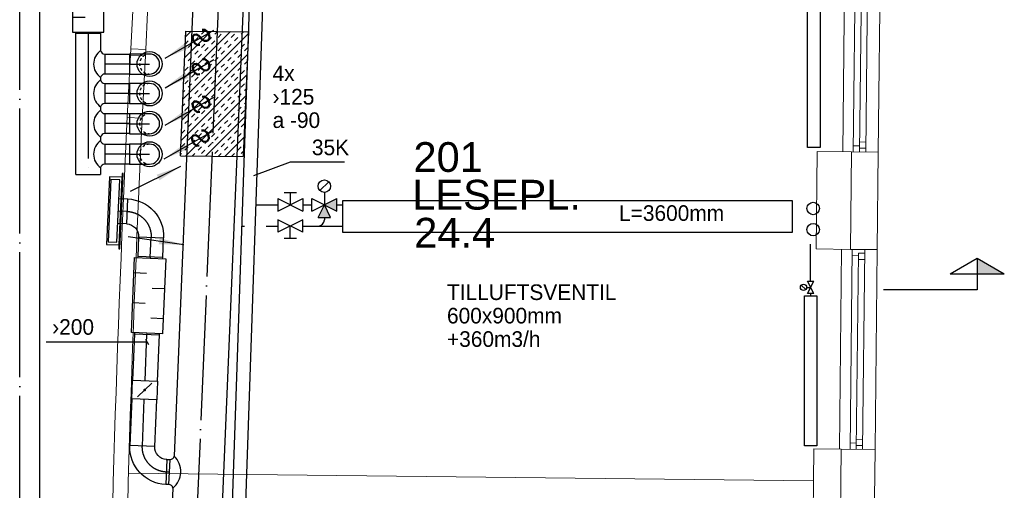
# Model space of a CAD drawing. Header units: millimetres. Extents: x 0 to 83478, y 0 to 53008.
# Tile 77 of 83: x 56829 to 64709, y 35434 to 39202. Entities that reach past the tile are written whole.
import ezdxf
from ezdxf.enums import TextEntityAlignment as Align

# ---------------------------------------------------------------- set-up
doc = ezdxf.new("R2010")
doc.units = ezdxf.units.MM
doc.header["$LTSCALE"] = 50
doc.header["$MEASUREMENT"] = 0
doc.header["$PDMODE"] = 1
for name, pattern in [('2V-CENT', [23, 20, -1.5, 0, -1.5]), ('V-GOMD', [0.8, 0.4, -0.4]), ('V-KU', [2, 1, 1]), ('V-V', [2, 1, 1])]:
    doc.linetypes.add(name, pattern=pattern)
doc.layers.get('0').update_dxf_attribs({"linetype": 'CONTINUOUS'})
for name, color, linetype in [('20602A200D001$0$832 Rominfo', 7, 'CONTINUOUS'), ('20602A200D001$0$A12-HEL1', 7, 'CONTINUOUS'), ('20602A200D001$0$A12-HEL3', 7, 'CONTINUOUS'), ('20602A200D001$0$A12-HEL4', 7, 'CONTINUOUS'), ('20602A200D001$0$A23-HEL1', 7, 'CONTINUOUS'), ('20602A200D001$0$A24-HEL1', 7, 'CONTINUOUS'), ('20602A200D001$0$A24-HEL2', 7, 'CONTINUOUS'), ('V060-', 3, 'CONTINUOUS'), ('V061-', 1, 'CONTINUOUS'), ('V070-', 3, 'CONTINUOUS'), ('V071-', 1, 'CONTINUOUS'), ('V080-', 3, 'CONTINUOUS'), ('V100-', 6, 'CONTINUOUS'), ('V110', 1, 'CONTINUOUS'), ('V110-', 6, 'CONTINUOUS'), ('V111', 3, 'CONTINUOUS'), ('V111-', 1, 'CONTINUOUS')]:
    doc.layers.add(name, color=color, linetype=linetype)
doc.styles.add('20602A200D001$0$Arial', font='arial.ttf', dxfattribs={"height": 238.125})
doc.styles.add('FISO', font='fiso')
doc.styles.add('ISO', font='ISO')
doc.styles.add('SIMPLEX', font='SIMPLEX')

# ---------------------------------------------------------------- blocks, each defined once
blk = doc.blocks.new('VUN')
at = {"color": 0}
blk.add_circle((0, 0), 0.5, dxfattribs=at)
blk = doc.blocks.new('LD_P')
for p, q in [((-0.5, 0.5), (-0.5, -0.5)), ((0.5, 0.5), (-0.5, 0.5)), ((0.5, -0.5), (0.5, 0.5)), ((-0.5, -0.5), (0.5, -0.5))]:
    blk.add_line(p, q)
at = {"color": 1}
for p, q in [((-0.3, 0.5), (-0.3, 0.1)), ((0.1, 0.5), (0.1, 0.1)), ((-0.1, -0.5), (-0.1, -0.1)), ((0.3, -0.5), (0.3, -0.1))]:
    blk.add_line(p, q, dxfattribs=at)
blk = doc.blocks.new('KSP_P', base_point=(16239.5, 22597.5))
at = {"color": 0, "linetype": 'ByBlock'}
for p, q in [((16240, 22598), (16239, 22598)), ((16239, 22598), (16239, 22597)), ((16240, 22597), (16240, 22598)), ((16239, 22597), (16240, 22597))]:
    blk.add_line(p, q, dxfattribs=at)
blk = doc.blocks.new('2SP_P', base_point=(16239.5, 22597.5))
for p in [(16239, 22597.5), (16240, 22597.5)]:
    blk.add_point(p)
at = {"color": 0, "linetype": 'ByBlock'}
blk.add_blockref('KSP_P', (16239.5, 22597.5), dxfattribs=at)
at = {"style": 'SIMPLEX', "flags": 3}
blk.add_attdef('0', (16239.5, 22597.5), '', height=1, dxfattribs=at)
blk = doc.blocks.new('CBOJ90_PB', base_point=(86107, 31352))
at = {"color": 0, "linetype": 'ByBlock'}
blk.add_arc((86106, 31353), 1, 270, 360, dxfattribs=at)
blk = doc.blocks.new('KBOJ90_PB', base_point=(86107, 31352))
at = {"color": 0, "linetype": 'ByBlock'}
for p, q in [((86106.5, 31353), (86107.5, 31353)), ((86106, 31352.5), (86106, 31351.5))]:
    blk.add_line(p, q, dxfattribs=at)
for radius in [1.5, 0.5]:
    blk.add_arc((86106, 31353), radius, 270, 360, dxfattribs=at)
blk = doc.blocks.new('3BOJ90_PB', base_point=(86107, 31352))
for p in [(86107, 31353), (86106, 31352)]:
    blk.add_point(p)
at = {"color": 1, "linetype": '2V-CENT'}
blk.add_blockref('CBOJ90_PB', (86107, 31352), dxfattribs=at)
at = {"color": 0, "linetype": 'ByBlock'}
blk.add_blockref('KBOJ90_PB', (86107, 31352), dxfattribs=at)
at = {"style": 'ISO', "flags": 3}
blk.add_attdef('0', (86107, 31352), '', height=1, dxfattribs=at)
blk = doc.blocks.new('SPJALL', base_point=(16229, 22594))
at = {"color": 1}
blk.add_line((16228.625, 22593.625), (16229.375, 22594.375), dxfattribs=at)
at = {"color": 1, "const_width": 0.075}
blk.add_lwpolyline([(16229, 22594.0375, -1), (16229, 22593.9625, -1), (16229, 22594.0375, -1)], format="xyb", dxfattribs=at)
blk = doc.blocks.new('C3A', base_point=(16246, 22590.5))
at = {"color": 0, "linetype": 'ByBlock'}
blk.add_line((16247, 22590.5), (16246, 22590.5), dxfattribs=at)
blk = doc.blocks.new('K3A', base_point=(16246, 22590.5))
at = {"color": 0, "linetype": 'ByBlock'}
for p, q in [((16246, 22591), (16247, 22591)), ((16247, 22591), (16247, 22590)), ((16247, 22590), (16246, 22590))]:
    blk.add_line(p, q, dxfattribs=at)
blk = doc.blocks.new('33A', base_point=(16246, 22590.5))
blk.add_point((16247, 22590.5))
at = {"color": 0, "linetype": 'ByBlock'}
blk.add_blockref('K3A', (16246, 22590.5), dxfattribs=at)
at = {"color": 1, "linetype": '2V-CENT'}
blk.add_blockref('C3A', (16246, 22590.5), dxfattribs=at)
at = {"style": 'SIMPLEX', "flags": 3}
blk.add_attdef('0', (16246, 22590.5), '', height=1, dxfattribs=at)
blk = doc.blocks.new('V420', base_point=(455, 404.5))
blk.add_line((455, 404.5), (464, 404.5))
blk.add_solid([(455, 404.5), (459, 405), (459, 404)])
blk = doc.blocks.new('V421', base_point=(455.5, 404.5))
at = {"rotation": 180}
blk.add_blockref('V420', (464.5, 404.5), dxfattribs=at)
blk = doc.blocks.new('_SNITT2')
for p, q in [((-4.33, 2.5), (0, 5)), ((0, 5), (4.33, 2.5)), ((0, 5), (0, 0)), ((-4.33, 2.5), (4.33, 2.5)), ((0, 0), (15, 0))]:
    blk.add_line(p, q)
for points in [[(-4.33, 2.5), (0, 5), (-4.33, 2.5)], [(-4.33, 2.5), (0, 5), (0, 2.5)]]:
    blk.add_solid(points)
blk = doc.blocks.new('CIRC_P', base_point=(16254, 22587))
blk.add_circle((16254, 22587), 0.5)
blk = doc.blocks.new('K1A', base_point=(16237, 22591.5))
at = {"color": 0, "linetype": 'ByBlock'}
blk.add_line((16237, 22592), (16237, 22591), dxfattribs=at)
blk = doc.blocks.new('21A', base_point=(16237, 22591.5))
blk.add_point((16237, 22591.5))
at = {"color": 0, "linetype": 'ByBlock'}
blk.add_blockref('K1A', (16237, 22591.5), dxfattribs=at)
at = {"style": 'SIMPLEX', "flags": 3}
blk.add_attdef('0', (16237, 22591.5), '', height=1, dxfattribs=at)
blk = doc.blocks.new('V422', base_point=(16230, 22585))
blk.add_blockref('V420', (16230, 22585))
at = {"style": 'SIMPLEX'}
blk.add_text('s', height=4, rotation=90, dxfattribs=at).set_placement((16238, 22585), align=Align.CENTER)
blk = doc.blocks.new('CBOJ90_NB', base_point=(86107.402, 31352.24))
at = {"color": 0, "linetype": 'ByBlock'}
blk.add_line((86106.402, 31352.24), (86107.402, 31352.24), dxfattribs=at)
blk = doc.blocks.new('*X160')
at = {"color": 0}
for p, q in [((58135.9, 38566.7), (58658.2, 39089)), ((58142.9, 38732.8), (58516.2, 39106.2)), ((58149.8, 38898.8), (58359.1, 39108.1)), ((58156.8, 39064.9), (58201.9, 39110)), ((58283.3, 39085.3), (58306.7, 39108.7)), ((58389.3, 39085.3), (58411.5, 39107.4)), ((58601.5, 39085.3), (58621, 39104.9)), ((58154.4, 39009.5), (58177.2, 39032.3)), ((58203.7, 39058.8), (58230.2, 39085.3)), ((58230.2, 39032.3), (58256.8, 39058.8)), ((58336.3, 39032.3), (58362.8, 39058.8)), ((58362.8, 39005.8), (58389.3, 39032.3)), ((58415.9, 39058.8), (58442.4, 39085.3)), ((58468.9, 39005.8), (58495.4, 39032.3)), ((58521.9, 39058.8), (58548.4, 39085.3)), ((58548.4, 39032.3), (58575, 39058.8)), ((58654.5, 39032.3), (58655.9, 39033.7)), ((58177.2, 38979.3), (58203.7, 39005.8)), ((58230.2, 38926.2), (58256.8, 38952.7)), ((58283.3, 38979.3), (58309.8, 39005.8)), ((58309.8, 38952.7), (58336.3, 38979.3)), ((58415.9, 38952.7), (58442.4, 38979.3)), ((58442.4, 38926.2), (58468.9, 38952.7)), ((58495.4, 38979.3), (58521.9, 39005.8)), ((58548.4, 38926.2), (58575, 38952.7)), ((58601.5, 38979.3), (58628, 39005.8)), ((58628, 38952.7), (58653.6, 38978.3)), ((58129, 38400.7), (58651.3, 38923)), ((58177.2, 38873.2), (58203.7, 38899.7)), ((58203.7, 38846.7), (58230.2, 38873.2)), ((58256.8, 38899.7), (58283.3, 38926.2)), ((58309.8, 38846.7), (58336.3, 38873.2)), ((58362.8, 38899.7), (58389.3, 38926.2)), ((58389.3, 38873.2), (58415.9, 38899.7)), ((58495.4, 38873.2), (58521.9, 38899.7)), ((58521.9, 38846.7), (58548.4, 38873.2)), ((58575, 38899.7), (58601.5, 38926.2)), ((58628, 38846.7), (58648.9, 38867.6)), ((58147.5, 38843.5), (58150.7, 38846.7)), ((58150.7, 38793.6), (58177.2, 38820.2)), ((58256.8, 38793.6), (58283.3, 38820.2)), ((58283.3, 38767.1), (58309.8, 38793.6)), ((58336.3, 38820.2), (58362.8, 38846.7)), ((58389.3, 38767.1), (58415.9, 38793.6)), ((58442.4, 38820.2), (58468.9, 38846.7)), ((58468.9, 38793.6), (58495.4, 38820.2)), ((58575, 38793.6), (58601.5, 38820.2)), ((58601.5, 38767.1), (58628, 38793.6)), ((58122, 38234.6), (58644.3, 38756.9)), ((58150.7, 38687.6), (58177.2, 38714.1)), ((58203.7, 38740.6), (58230.2, 38767.1)), ((58230.2, 38714.1), (58256.8, 38740.6)), ((58336.3, 38714.1), (58362.8, 38740.6)), ((58362.8, 38687.6), (58389.3, 38714.1)), ((58415.9, 38740.6), (58442.4, 38767.1)), ((58468.9, 38687.6), (58495.4, 38714.1)), ((58521.9, 38740.6), (58548.4, 38767.1)), ((58548.4, 38714.1), (58575, 38740.6)), ((58138.2, 38622.1), (58150.7, 38634.5)), ((58177.2, 38661.1), (58203.7, 38687.6)), ((58230.2, 38608), (58256.8, 38634.5)), ((58283.3, 38661.1), (58309.8, 38687.6)), ((58309.8, 38634.5), (58336.3, 38661.1)), ((58415.9, 38634.5), (58442.4, 38661.1)), ((58442.4, 38608), (58468.9, 38634.5)), ((58495.4, 38661.1), (58521.9, 38687.6)), ((58548.4, 38608), (58575, 38634.5)), ((58601.5, 38661.1), (58628, 38687.6)), ((58628, 38634.5), (58639.7, 38646.2)), ((58158.4, 38111.9), (58637.4, 38590.9)), ((58177.2, 38555), (58203.7, 38581.5)), ((58203.7, 38528.5), (58230.2, 38555)), ((58256.8, 38581.5), (58283.3, 38608)), ((58309.8, 38528.5), (58336.3, 38555)), ((58362.8, 38581.5), (58389.3, 38608)), ((58389.3, 38555), (58415.9, 38581.5)), ((58495.4, 38555), (58521.9, 38581.5)), ((58521.9, 38528.5), (58548.4, 38555)), ((58575, 38581.5), (58601.5, 38608)), ((58628, 38528.5), (58635, 38535.5)), ((58133.6, 38511.4), (58150.7, 38528.5)), ((58150.7, 38475.4), (58177.2, 38502)), ((58256.8, 38475.4), (58283.3, 38502)), ((58283.3, 38448.9), (58309.8, 38475.4)), ((58336.3, 38502), (58362.8, 38528.5)), ((58389.3, 38448.9), (58415.9, 38475.4)), ((58442.4, 38502), (58468.9, 38528.5)), ((58468.9, 38475.4), (58495.4, 38502)), ((58575, 38475.4), (58601.5, 38502)), ((58601.5, 38448.9), (58628, 38475.4)), ((58150.7, 38369.4), (58177.2, 38395.9)), ((58203.7, 38422.4), (58230.2, 38448.9)), ((58230.2, 38395.9), (58256.8, 38422.4)), ((58315.6, 38110), (58630.4, 38424.8)), ((58336.3, 38395.9), (58362.8, 38422.4)), ((58362.8, 38369.4), (58389.3, 38395.9)), ((58415.9, 38422.4), (58442.4, 38448.9)), ((58468.9, 38369.4), (58495.4, 38395.9)), ((58521.9, 38422.4), (58548.4, 38448.9)), ((58548.4, 38395.9), (58575, 38422.4)), ((58124.3, 38290), (58150.7, 38316.3)), ((58177.2, 38342.9), (58203.7, 38369.4)), ((58230.2, 38289.8), (58256.8, 38316.3)), ((58283.3, 38342.9), (58309.8, 38369.4)), ((58309.8, 38316.3), (58336.3, 38342.9)), ((58415.9, 38316.3), (58442.4, 38342.9)), ((58442.4, 38289.8), (58468.9, 38316.3)), ((58495.4, 38342.9), (58521.9, 38369.4)), ((58548.4, 38289.8), (58575, 38316.3)), ((58601.5, 38342.9), (58628, 38369.4)), ((58177.2, 38236.8), (58203.7, 38263.3)), ((58203.7, 38210.3), (58230.2, 38236.8)), ((58256.8, 38263.3), (58283.3, 38289.8)), ((58309.8, 38210.3), (58336.3, 38236.8)), ((58362.8, 38263.3), (58389.3, 38289.8)), ((58389.3, 38236.8), (58415.9, 38263.3)), ((58472.7, 38108.1), (58623.5, 38258.8)), ((58495.4, 38236.8), (58521.9, 38263.3)), ((58521.9, 38210.3), (58548.4, 38236.8)), ((58575, 38263.3), (58601.5, 38289.8)), ((58124.2, 38183.8), (58150.7, 38210.3)), ((58150.7, 38157.2), (58177.2, 38183.8)), ((58256.8, 38157.2), (58283.3, 38183.8)), ((58283.3, 38130.7), (58309.8, 38157.2)), ((58336.3, 38183.8), (58362.8, 38210.3)), ((58389.3, 38130.7), (58415.9, 38157.2)), ((58442.4, 38183.8), (58468.9, 38210.3)), ((58468.9, 38157.2), (58495.4, 38183.8)), ((58575, 38157.2), (58601.5, 38183.8)), ((58601.5, 38130.7), (58618.8, 38148.1)), ((58117.4, 38123.9), (58124.2, 38130.7)), ((58210.8, 38111.3), (58230.2, 38130.7)), ((58420.3, 38108.7), (58442.4, 38130.7)), ((58525.1, 38107.4), (58548.4, 38130.7))]:
    blk.add_line(p, q, dxfattribs=at)
blk = doc.blocks.new('20602A200D001')
at = {"layer": '20602A200D001$0$A12-HEL1', "linetype": 'Continuous', "lineweight": 0}
for points in [[(78996.5, 37471.6), (78979.1, 35871.7)], [(79281.5, 37468.5), (79264.1, 35868.6)], [(78970.6, 35091.8), (78953.1, 33491.9)], [(79255.6, 35088.7), (79238.1, 33488.8)]]:
    blk.add_lwpolyline(points, dxfattribs=at)
at = {"layer": '20602A200D001$0$A12-HEL3', "linetype": 'Continuous', "lineweight": 0}
for points in [[(78765.6, 35094), (78774.1, 35874)], [(79049.1, 35871), (78774.1, 35874)], [(79040.6, 35091), (78765.6, 35094)], [(78739.6, 32714.2), (78748.1, 33494.1)], [(78968.1, 33491.7), (78748.1, 33494.1)]]:
    blk.add_lwpolyline(points, dxfattribs=at)
at = {"layer": '20602A200D001$0$A12-HEL4', "linetype": 'Continuous', "lineweight": 0}
for points in [[(79040.6, 35091), (79049.1, 35871)], [(79264.1, 35868.6), (79049.1, 35871)], [(79255.6, 35088.7), (79264.1, 35868.6)], [(79255.6, 35088.7), (79040.6, 35091)], [(78959.6, 32711.8), (78968.1, 33491.7)], [(79238.1, 33488.8), (78968.1, 33491.7)], [(79229.6, 32708.8), (79238.1, 33488.8)]]:
    blk.add_lwpolyline(points, dxfattribs=at)
at = {"layer": '20602A200D001$0$A23-HEL1', "linetype": 'Continuous', "lineweight": 0}
for points in [[(79081.5, 37470.7), (79064.1, 35870.8)], [(79131.2, 37440.2), (79114.1, 35870.3)], [(79181.5, 37469.6), (79164.1, 35869.7)], [(79114.9, 35950.3), (79164.9, 35949.7)], [(79064.6, 35920.8), (79114.6, 35920.3)], [(79114.4, 35900.3), (79164.4, 35899.7)], [(79055.6, 35090.9), (79038.1, 33491)], [(79155.6, 35089.8), (79138.1, 33489.9)], [(79055, 35040.9), (79105, 35040.3)], [(79105.2, 35060.3), (79088.1, 33490.4)], [(79104.7, 35010.3), (79154.7, 35009.8)], [(79105.2, 35060.3), (79155.2, 35059.8)], [(79038.7, 33540.9), (79088.7, 33540.4)], [(79088.4, 33520.4), (79138.4, 33519.9)], [(79089, 33570.4), (79139, 33569.9)]]:
    blk.add_lwpolyline(points, dxfattribs=at)
at = {"layer": '20602A200D001$0$A24-HEL1', "linetype": 'Continuous', "lineweight": 0}
for points in [[(73281.1, 36696.4), (73251, 36097.2)], [(73398.4, 36640.5), (73278.6, 36646.5)], [(73400.9, 36690.4), (73370.8, 36091.1)], [(73373.3, 36141.1), (73253.5, 36147.1)]]:
    blk.add_lwpolyline(points, dxfattribs=at)
at = {"layer": '20602A200D001$0$A24-HEL2', "lineweight": 0}
for p, q in [((73281.1, 36696.7), (73303.3, 37111.2)), ((73400.9, 36690.4), (73415.9, 36990))]:
    blk.add_line(p, q, dxfattribs=at)
at = {"layer": '20602A200D001$0$A24-HEL2', "linetype": 'Continuous', "lineweight": 0}
for points in [[(73400.9, 36690.4), (73281.1, 36696.7)], [(73370.8, 36091.1), (73251, 36096.9)], [(78745.4, 33239.1), (73263.6, 33298.9)]]:
    blk.add_lwpolyline(points, dxfattribs=at)
for centre, radius, start, end in [((217522, 29155.2), 144438, 177.245297, 179.520956), ((217518.3, 29155.4), 144314.2, 177.245296, 179.521014)]:
    blk.add_arc(centre, radius, start, end, dxfattribs=at)
at = {"layer": '20602A200D001$0$832 Rominfo', "linetype": 'Continuous', "style": '20602A200D001$0$Arial'}
for s, p in [('201', (75544, 35711)), ('LESEPL.', (75534.6, 35409.4)), ('24.4', (75549.9, 35105.1))]:
    blk.add_text(s, height=238.12, dxfattribs=at).set_placement(p)

msp = doc.modelspace()

# ---------------------------------------------------------------- linework, layer by layer
at = {"layer": 'V060-', "linetype": 'Continuous'}
for p, q in [((58066.33, 35708.12), (58313.07, 41604.01)), ((58712.37, 41578.91), (58435.58, 34965)), ((56986.11, 39394.82, 216), (56986.11, 34040.34, 216)), ((57276.63, 37962.02), (57276.63, 39091.13)), ((57476.63, 39091.13), (57476.63, 38954.64)), ((57509.53, 38926.74), (57708.74, 38926.74)), ((57476.63, 38738.85), (57476.63, 38719.04)), ((57708.74, 38766.74), (57509.53, 38766.74)), ((57509.53, 38691.14), (57708.74, 38691.14)), ((57476.63, 38503.25), (57476.63, 38477.24)), ((57708.74, 38531.14), (57509.53, 38531.14)), ((57509.53, 38449.35), (57708.74, 38449.35)), ((57476.63, 38261.45), (57476.63, 38232.9)), ((57708.74, 38289.35), (57509.53, 38289.35)), ((57509.53, 38205), (57708.74, 38205)), ((57476.63, 38017.11), (57476.63, 37962.02)), ((57708.74, 38045), (57509.53, 38045)), ((57622.38, 37769.93), (57693.28, 37766.89)), ((57684.7, 37567.07), (57613.8, 37570.12)), ((57779.67, 37462.5), (57773.17, 37305.92)), ((57972.99, 37297.62), (57979.5, 37454.2)), ((57747.42, 36686.46), (57732.04, 36316.52)), ((57931.87, 36308.21), (57947.25, 36678.15)), ((57725.82, 36166.65), (57710.25, 35792.23)), ((57910.08, 35783.92), (57925.64, 36158.34)), ((58001.72, 35680.61), (58033.04, 35680.61)), ((58022.68, 35480.61), (58001.72, 35480.61)), ((58048.16, 35274.03), (58055.64, 35452.77))]:
    msp.add_line(p, q, dxfattribs=at)
at = {"layer": 'V060-', "color": 1, "linetype": '2V-CENT'}
for p, q in [((58512.72, 41591.46), (58235.75, 34973.38)), ((56828.61, 34040.34, 216), (56828.61, 39394.82, 216)), ((57376.63, 39091.13), (57376.63, 37962.02)), ((57708.74, 38846.74), (57509.53, 38846.74)), ((57708.74, 38611.14), (57509.53, 38611.14)), ((57708.74, 38369.35), (57509.53, 38369.35)), ((57708.74, 38125), (57509.53, 38125)), ((57688.99, 37666.98), (57618.09, 37670.02)), ((57873.08, 37301.77), (57879.59, 37458.35)), ((57831.96, 36312.36), (57847.33, 36682.3)), ((57810.17, 35788.08), (57825.73, 36162.49)), ((58022.68, 35580.61), (58001.72, 35580.61))]:
    msp.add_line(p, q, dxfattribs=at)
at = {"layer": 'V060-', "color": 1, "linetype": 'Continuous'}
for p, q in [((58116.9, 38112.42), (58158.67, 39110.54)), ((58658.86, 39104.4), (58617.08, 38106.28))]:
    msp.add_line(p, q, dxfattribs=at)
at = {"layer": 'V060-', "color": 1}
for p, q in [((58158.67, 39110.54), (58658.86, 39104.4)), ((58116.9, 38112.42), (58617.08, 38106.28))]:
    msp.add_line(p, q, dxfattribs=at)
at = {"layer": 'V060-'}
for p, q in [((57509.53, 38926.74), (57509.53, 38766.74)), ((57509.53, 38691.14), (57509.53, 38531.14)), ((57509.53, 38449.35), (57509.53, 38289.35)), ((57509.53, 38205), (57509.53, 38045)), ((58022.68, 35480.61), (58033.04, 35680.61))]:
    msp.add_line(p, q, dxfattribs=at)
at = {"layer": 'V060-', "color": 3, "linetype": 'ByBlock'}
for p, q in [((57868.03, 38926.5), (57708.03, 38926.5)), ((57708.03, 38926.5), (57708.03, 38766.5)), ((57708.03, 38766.5), (57868.03, 38766.5)), ((57708.03, 38690.9), (57708.03, 38530.9)), ((57868.03, 38690.9), (57708.03, 38690.9)), ((57708.03, 38530.9), (57868.03, 38530.9)), ((57708.03, 38449.11), (57708.03, 38289.11)), ((57868.03, 38449.11), (57708.03, 38449.11)), ((57708.03, 38289.11), (57868.03, 38289.11)), ((57708.03, 38204.76), (57708.03, 38044.76)), ((57868.03, 38204.76), (57708.03, 38204.76)), ((57708.03, 38044.76), (57868.03, 38044.76))]:
    msp.add_line(p, q, dxfattribs=at)
at = {"layer": 'V060-'}
for centre, radius, start, end in [((57550.42, 38846.74), 130.71, 124.367445, 235.632555), ((57510.03, 38960.68), 33.94, 190.250733, 269.163009), ((57550.42, 38611.14), 130.71, 124.367445, 235.632555), ((57510.03, 38732.81), 33.94, 90.836991, 169.749267), ((57510.03, 38725.08), 33.94, 190.250733, 269.163009), ((57550.42, 38369.35), 130.71, 124.367445, 235.632555), ((57510.03, 38497.21), 33.94, 90.836991, 169.749267), ((57510.03, 38483.28), 33.94, 190.250733, 269.163009), ((57550.42, 38125), 130.71, 124.367445, 235.632555), ((57510.03, 38255.41), 33.94, 90.836991, 169.749267), ((57510.03, 38238.94), 33.94, 190.250733, 269.163009), ((57510.03, 38011.07), 33.94, 90.836991, 169.749267), ((58032.54, 35714.55), 33.94, 270.836991, 349.749267), ((57945.41, 35585.29), 172.37, 309.727339, 405.632354), ((58022.18, 35446.68), 33.94, 10.250733, 89.163009)]:
    msp.add_arc(centre, radius, start, end, dxfattribs=at)
at = {"layer": 'V060-', "color": 3, "linetype": 'V-GOMD'}
for centre in [(57868.03, 38846.5), (57868.03, 38610.9), (57868.03, 38369.11), (57868.03, 38124.76)]:
    msp.add_arc(centre, 80, 89.99993, 269.99993, dxfattribs=at)
at = {"layer": 'V060-', "color": 3, "linetype": 'ByBlock'}
for centre in [(57868.03, 38846.5), (57868.03, 38610.9), (57868.03, 38369.11), (57868.03, 38124.76)]:
    msp.add_arc(centre, 80, 269.99993, 449.99993, dxfattribs=at)
at = {"layer": 'V070-'}
for p, q in [((57547.74, 37944.79), (57524.46, 37402.29)), ((57558.87, 37922.8), (57537.43, 37423.26)), ((57647.65, 37940.5), (57547.74, 37944.79)), ((57628.81, 37919.79), (57558.87, 37922.8)), ((57607.37, 37420.25), (57628.81, 37919.79)), ((57648.92, 37969.98), (57623.1, 37368.53)), ((57624.37, 37398), (57647.65, 37940.5)), ((57631.1, 37368.19), (57656.91, 37969.63)), ((57656.91, 37969.63), (57648.92, 37969.98)), ((57524.46, 37402.29), (57624.37, 37398)), ((57537.43, 37423.26), (57607.37, 37420.25)), ((57623.1, 37368.53), (57631.1, 37368.19))]:
    msp.add_line(p, q, dxfattribs=at)
at = {"layer": 'V071-'}
for p, q in [((57448.55, 36619.35), (57041.56, 36619.35)), ((57850.04, 36619.35), (57448.55, 36619.35)), ((57862.54, 36597.7), (57837.54, 36641))]:
    msp.add_line(p, q, dxfattribs=at)
at = {"layer": 'V100-', "linetype": 'V-V'}
for p, q in [((63158.75, 37108.45), (63158.75, 37403.98)), ((63158.75, 37008.45), (63158.75, 36990.68))]:
    msp.add_line(p, q, dxfattribs=at)
at = {"layer": 'V100-', "color": 1}
for p, q in [((63119.56, 37040.77), (63084.21, 37076.13)), ((63126.89, 37058.45), (63158.75, 37058.45)), ((63183.75, 37008.45), (63133.75, 37108.45)), ((63133.75, 37008.45), (63183.75, 37108.45)), ((63133.75, 37108.45), (63183.75, 37108.45)), ((63183.75, 37008.45), (63133.75, 37008.45))]:
    msp.add_line(p, q, dxfattribs=at)
for points in [[(63134.7, 39377.22), (63234.7, 39377.22), (63234.7, 38177.22), (63134.7, 38177.22)], [(63108.75, 36990.68), (63208.75, 36990.68), (63208.75, 35790.68), (63108.75, 35790.68)]]:
    msp.add_lwpolyline(points, close=True, dxfattribs=at)
msp.add_circle((63101.89, 37058.45), 25, dxfattribs=at)
at = {"layer": 'V110', "color": 1}
for p, q in [((59231.74, 37833.82), (59302.45, 37904.53)), ((58894.22, 37769.18), (58894.22, 37669.18)), ((58894.22, 37769.18), (59094.22, 37669.18)), ((58894.22, 37669.18), (59094.22, 37769.18)), ((58944.22, 37819.18), (59044.22, 37819.18)), ((58994.22, 37819.18), (58994.22, 37719.18)), ((59094.22, 37769.18), (59094.22, 37669.18)), ((59167.1, 37669.18), (59167.1, 37769.18)), ((59167.1, 37769.18), (59367.1, 37669.18)), ((59167.1, 37669.18), (59367.1, 37769.18)), ((59267.1, 37819.18), (59267.1, 37719.18)), ((59367.1, 37669.18), (59367.1, 37769.18)), ((59217.1, 37619.18), (59267.1, 37719.18)), ((59317.1, 37619.18), (59267.1, 37719.18)), ((58894.22, 37599.88), (58894.22, 37499.88)), ((59094.22, 37499.88), (58894.22, 37599.88)), ((59094.22, 37599.88), (58894.22, 37499.88)), ((59094.22, 37499.88), (59094.22, 37599.88)), ((59217.1, 37619.18), (59317.1, 37619.18)), ((58994.22, 37449.88), (58994.22, 37549.88)), ((59044.22, 37449.88), (58944.22, 37449.88))]:
    msp.add_line(p, q, dxfattribs=at)
at = {"layer": 'V110'}
msp.add_lwpolyline([(59413.25, 37501.11), (63013.25, 37501.11), (63013.25, 37751.11), (59413.25, 37751.11)], close=True, dxfattribs=at)
at = {"layer": 'V110', "color": 1}
msp.add_circle((59267.1, 37869.18), 50, dxfattribs=at)
at = {"layer": 'V110-', "linetype": 'V-V'}
for p, q in [((58520.48, 34985.25), (58722.19, 40846.34)), ((58625.22, 34942.4), (58826.93, 40803.49)), ((59267.1, 37619.18), (59267.1, 37599.88))]:
    msp.add_line(p, q, dxfattribs=at)
at = {"layer": 'V110-', "linetype": 'V-KU'}
for p, q in [((58721.28, 37719.18), (58894.22, 37719.18)), ((59094.22, 37719.18), (59167.1, 37719.18)), ((59367.1, 37719.18), (59413.25, 37719.18)), ((58609.97, 37549.88), (58627.46, 37549.88)), ((58802.46, 37549.88), (58894.22, 37549.88)), ((59094.22, 37549.88), (59413.25, 37549.88))]:
    msp.add_line(p, q, dxfattribs=at)
at = {"layer": 'V110-', "linetype": 'V-V'}
msp.add_arc((59217.1, 37599.88), 50, 270, 360, dxfattribs=at)
at = {"layer": 'V110-'}
for points in [[(59367.1, 37669.18), (59367.1, 37769.18), (59267.1, 37719.18)], [(59217.1, 37619.18), (59317.1, 37619.18), (59267.1, 37719.18)]]:
    msp.add_solid(points, dxfattribs=at)
at = {"layer": 'V111-'}
for p, q in [((58703.81, 37953.57), (58997.24, 38063.04)), ((58997.24, 38063.04), (59427.97, 38063.04))]:
    msp.add_line(p, q, dxfattribs=at)

# ---------------------------------------------------------------- block references
at = {"layer": 'V060-'}
msp.add_blockref('20602A200D001', (-15563.7, 2272.18), dxfattribs=at)
for name, p, xscale, yscale, zscale, rotation in [('LD_P', (57376.63, 39401.13), 600, 250, 600, 270), ('LD_P', (57860.21, 36992.04), -600, 250, 600, 267.62), ('SPJALL', (57828.84, 36237.43), -150, 150, 150, 267.62)]:
    msp.add_blockref(name, p, dxfattribs=dict(at, xscale=xscale, yscale=yscale, zscale=zscale, rotation=rotation))
at = {"layer": 'V060-', "linetype": 'Continuous'}
for name, p, xscale, yscale, zscale, rotation in [('33A', (57376.63, 39101.13), 10, 200, 10, 270), ('21A', (57376.63, 37962.02), 200, 200, 200, 90), ('3BOJ90_PB', (57888.88, 37658.14), -200, 200, 200, 177.62), ('33A', (57872.67, 37291.78), -10, 200.0000000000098, 10, 267.62), ('33A', (57847.75, 36692.29), -10, 200.0000000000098, 10, 87.62), ('2SP_P', (57828.84, 36237.43), -150, 200.0000000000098, 150, 267.62), ('3BOJ90_PB', (57801.89, 35588.92), -200.0000000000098, 200.0000000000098, 200.0000000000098, 357.62)]:
    msp.add_blockref(name, p, dxfattribs=dict(at, xscale=xscale, yscale=yscale, zscale=zscale, rotation=rotation))
at = {"layer": 'V060-', "color": 1}
msp.add_blockref('*X160', (0, 0), dxfattribs=at)
at = {"layer": 'V060-', "color": 1, "linetype": '2V-CENT', "xscale": 160, "yscale": 160, "zscale": 160}
for p in [(57868.03, 38846.5), (57868.03, 38610.9), (57868.03, 38369.11), (57868.03, 38124.76)]:
    msp.add_blockref('CBOJ90_NB', p, dxfattribs=at)
at = {"layer": 'V070-', "yscale": 50, "zscale": 50}
for name, p, xscale, rotation in [('V422', (57991.61, 38892.98), -50, 210), ('V422', (57991.61, 38657.38), -50, 210), ('V422', (57991.61, 38357.38), -50, 210), ('V422', (57986.12, 38087), -50, 210), ('V421', (57712.72, 37826.12), 50, 26.55354765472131), ('V421', (57697.62, 37464.04), 50, 351.8740206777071)]:
    msp.add_blockref(name, p, dxfattribs=dict(at, xscale=xscale, rotation=rotation))
at = {"layer": 'V070-', "xscale": 200, "yscale": 200, "zscale": 200}
for p in [(57868.03, 38846.5), (57868.03, 38610.9), (57868.03, 38369.11), (57868.03, 38124.76)]:
    msp.add_blockref('CIRC_P', p, dxfattribs=at)
at = {"layer": 'V080-', "xscale": -50, "yscale": 50, "zscale": 50}
msp.add_blockref('_SNITT2', (64492.49, 37040.04), dxfattribs=at)
at = {"layer": 'V100-', "color": 1, "xscale": 100, "yscale": 100, "zscale": 100}
for p in [(63179.31, 37690.72), (63179.31, 37521.42)]:
    msp.add_blockref('VUN', p, dxfattribs=at)

# ---------------------------------------------------------------- texts
at = {"layer": 'V061-', "color": 1, "style": 'FISO'}
for s, p in [('TILLUFTSVENTIL', (60248.55, 36957.56)), ('600x900mm', (60248.55, 36770.06)), ('+360m3/h', (60248.55, 36582.56))]:
    msp.add_text(s, height=125, dxfattribs=at).set_placement(p)
at = {"layer": 'V071-', "color": 1, "style": 'FISO'}
for s, p in [('4x', (58852.45, 38709.76)), ('›125', (58852.45, 38522.26)), ('a -90', (58852.45, 38334.76))]:
    msp.add_text(s, height=125, dxfattribs=at).set_placement(p)
msp.add_text('›200', height=125, dxfattribs=at).set_placement((57423.55, 36679.35), align=Align.RIGHT)
at = {"layer": 'V111', "color": 1, "style": 'FISO'}
msp.add_text('L=3600mm', height=125, dxfattribs=at).set_placement((61625.53, 37590.9))
at = {"layer": 'V111-', "color": 1, "style": 'FISO'}
msp.add_text('35K', height=125, dxfattribs=at).set_placement((59167.37, 38116.99))

doc.saveas('drawing.dxf')
